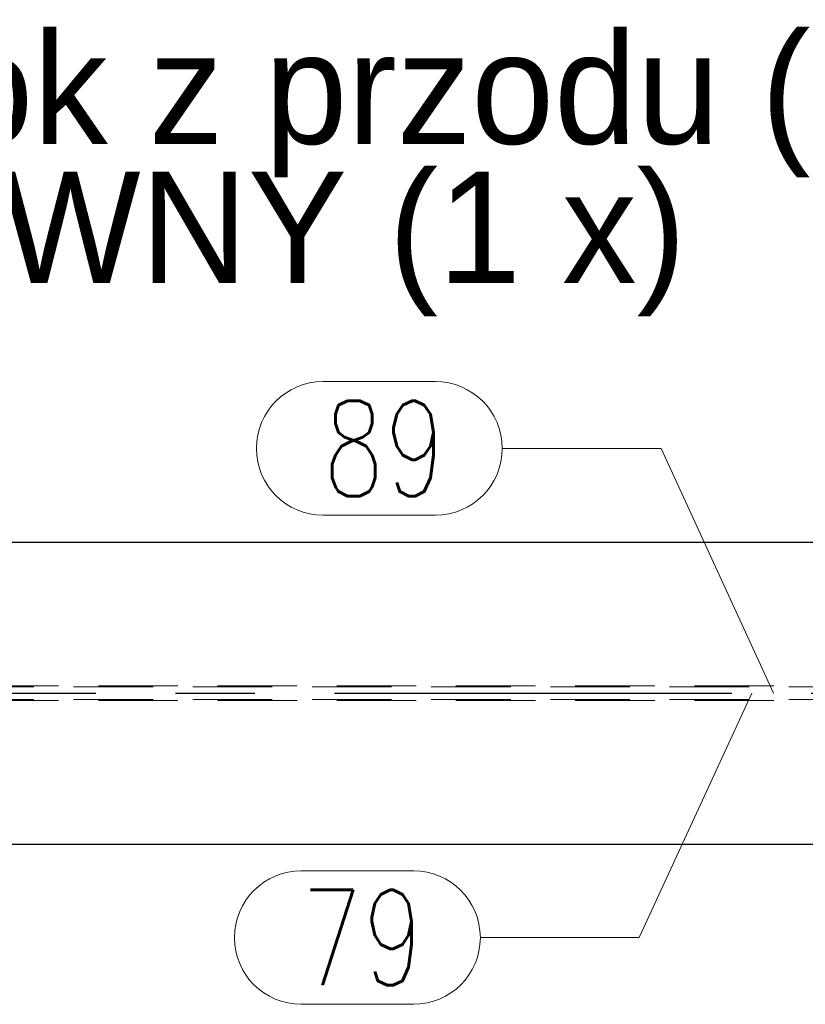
# Model space of a CAD drawing. Header units: millimetres. Extents: x 3536 to 4290, y 11030 to 11491.
# Tile 69 of 102: x 3835 to 3860, y 11215 to 11246. Entities that reach past the tile are written whole.
import ezdxf

# ---------------------------------------------------------------- set-up
doc = ezdxf.new("R2010")
doc.units = ezdxf.units.MM
doc.header["$LTSCALE"] = 10
doc.linetypes.add('HIDDEN', pattern=[0.375, 0.25, -0.125])
doc.linetypes.add('MITTE', pattern=[2, 1.25, -0.25, 0.25, -0.25])
for name, color, linetype, lineweight in [('PS_Hidden', 2, 'HIDDEN', 9), ('PS_Pos', 1, 'Continuous', 15), ('PS_SOLID', 7, 'Continuous', 30)]:
    doc.layers.add(name, color=color, linetype=linetype, lineweight=lineweight)
doc.layers.add('PS_MID', color=5, linetype='MITTE')
doc.layers.add('PS_SHAPE', color=3, linetype='Continuous')
doc.styles.add('simplex', font='simplex.shx', dxfattribs={"width": 0.75})

# ---------------------------------------------------------------- blocks, each defined once
blk = doc.blocks.new('*X679')
at = {"color": 0}
for s, p in [('RG.74.4 Widok z przodu (Sc1:20)', (3806.372, 11242.019)), ('RYGIEL GŁÓWNY (1 x)', (3806.372, 11237.644))]:
    blk.add_text(s, height=3.5, dxfattribs=at).set_placement(p)
blk = doc.blocks.new('*X703')
at = {"layer": 'PS_Hidden', "color": 2, "linetype": 'HIDDEN'}
for p, q in [((3807.815, 11224.974), (3941.651, 11224.974)), ((3877.036, 11224.939), (3813.772, 11224.939)), ((3807.815, 11224.504), (3941.651, 11224.504)), ((3877.036, 11224.539), (3813.772, 11224.539))]:
    blk.add_line(p, q, dxfattribs=at)
at = {"layer": 'PS_MID', "color": 5, "linetype": 'MITTE'}
blk.add_line((3805.238, 11224.739), (3941.651, 11224.739), dxfattribs=at)
at = {"layer": 'PS_SOLID', "color": 7, "linetype": 'Continuous'}
for p, q in [((3807.738, 11229.489), (3941.651, 11229.489)), ((3807.738, 11219.989), (3941.651, 11219.989))]:
    blk.add_line(p, q, dxfattribs=at)
blk = doc.blocks.new('*X710')
at = {"color": 1}
for p, q in [((3844.885, 11234.54), (3848.42, 11234.54)), ((3850.52, 11232.44), (3855.52, 11232.44)), ((3859.056, 11224.739), (3855.52, 11232.44)), ((3844.885, 11230.34), (3848.42, 11230.34))]:
    blk.add_line(p, q, dxfattribs=at)
for centre, start, end in [((3844.885, 11232.44), 90, 270), ((3848.42, 11232.44), 270, 90)]:
    blk.add_arc(centre, 2.1, start, end, dxfattribs=at)
at = {"color": 2, "style": 'simplex', "width": 0.75}
blk.add_text('89', height=3, dxfattribs=at).set_placement((3844.885, 11230.94))
blk = doc.blocks.new('*X712')
at = {"color": 1}
for p, q in [((3858.366, 11224.739), (3854.831, 11217.052)), ((3844.195, 11219.152), (3847.731, 11219.152)), ((3849.831, 11217.052), (3854.831, 11217.052)), ((3844.195, 11214.952), (3847.731, 11214.952))]:
    blk.add_line(p, q, dxfattribs=at)
for centre, start, end in [((3844.195, 11217.052), 90, 270), ((3847.731, 11217.052), 270, 90)]:
    blk.add_arc(centre, 2.1, start, end, dxfattribs=at)
at = {"color": 2, "style": 'simplex', "width": 0.75}
blk.add_text('79', height=3, dxfattribs=at).set_placement((3844.195, 11215.552))

msp = doc.modelspace()

# ---------------------------------------------------------------- block references
msp.add_blockref('*X679', (0, 0))
at = {"layer": 'PS_Pos'}
for name in ['*X710', '*X712']:
    msp.add_blockref(name, (0, 0), dxfattribs=at)
at = {"layer": 'PS_SHAPE'}
msp.add_blockref('*X703', (0, 0), dxfattribs=at)

doc.saveas('drawing.dxf')
